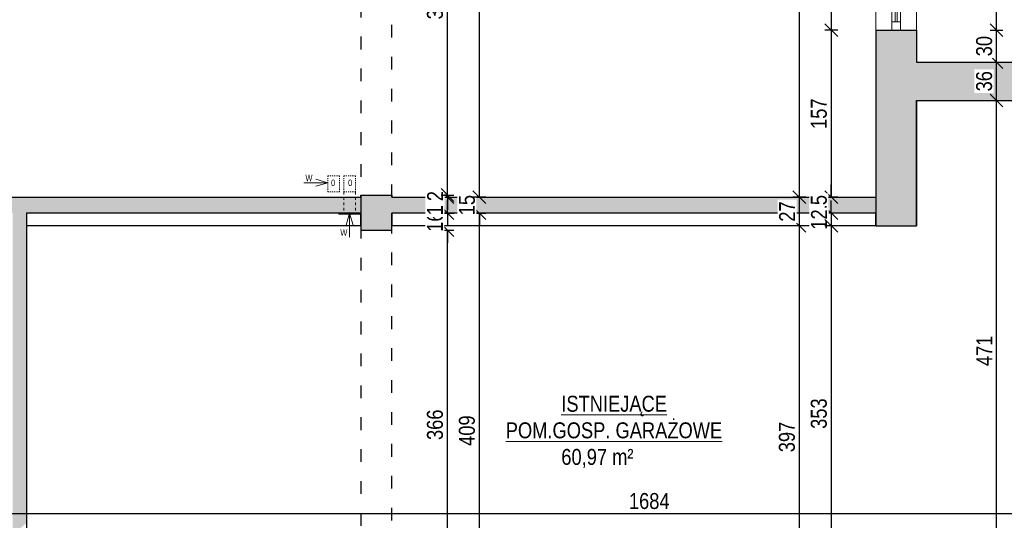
# Model space of a CAD drawing. Header units: millimetres. Extents: x 17147 to 52214, y -18116 to -4632.
# Tile 17 of 186: x 22202 to 23127, y -8790 to -8319. Entities that reach past the tile are written whole.
import ezdxf

# ---------------------------------------------------------------- set-up
doc = ezdxf.new("R2010")
doc.units = ezdxf.units.MM
doc.linetypes.add('3', pattern=[1, 0.5, -0.5])
doc.linetypes.add('ACAD_ISO03W100', pattern=[30, 12, -18])
doc.layers.get('Defpoints').update_dxf_attribs({"color": 6})
for name, color, linetype, lineweight in [('A-ciekie', 161, 'Continuous', 9), ('A-opis', 130, 'Continuous', 9), ('A-wymiar', 177, 'Continuous', 0), ('A_DRZWI-OKNA', 4, 'Continuous', 13), ('A_SCIANA_ISTN', 253, 'Continuous', 25)]:
    doc.layers.add(name, color=color, linetype=linetype, lineweight=lineweight)
doc.layers.add('A-izolacja', color=7, linetype='Continuous', lineweight=9, true_color=0x4775ff)
doc.layers.add('S_KRESKOWANIE_SC_ISTN', color=7, linetype='Continuous', lineweight=0, true_color=0x878787)
doc.styles.add('BIKWYM', font='BIKROMSW.SHX', dxfattribs={"width": 0.8})
doc.styles.add('wymiary', font='ARIALN.TTF')
doc.dimstyles.new('anka', dxfattribs={"dimtxt": 15, "dimasz": 12, "dimexe": 6, "dimexo": 0.0625, "dimgap": 4, "dimtad": 1, "dimdec": 0, "dimzin": 0, "dimdsep": 46, "dimtxsty": 'wymiary', "dimblk": 'OBLIQUE', "dimcen": 0.09, "dimclrt": 7, "dimadec": 0, "dimazin": 0, "dimtfac": 1, "dimtdec": 0, "dimtix": 1, "dimtofl": 0, "dimtmove": 0, "dimatfit": 3, "dimldrblk": 'OBLIQUE', "dimfxl": 6, "dimfxlon": 1, "dimtfill": 1, "dimtolj": 1, "dimtzin": 0, "dimarcsym": 0})

# ---------------------------------------------------------------- blocks, each defined once
blk = doc.blocks.new('*U21')
at = {"layer": 'A_DRZWI-OKNA'}
for points in [[(-38, 60), (0, 60), (0, 0), (-38, 0)], [(-23, 60), (-15, 60), (-15, 0), (-23, 0)]]:
    blk.add_lwpolyline(points, close=True, dxfattribs=at)
for points in [[(-15, 52), (-23, 52)], [(-20, 52), (-20, 8)], [(-18, 52), (-18, 8)], [(-15, 8), (-23, 8)]]:
    blk.add_lwpolyline(points, dxfattribs=at)
blk = doc.blocks.new('_OBLIQUE')
at = {"color": 0, "linetype": 'ByBlock'}
blk.add_line((-0.5, -0.5), (0.5, 0.5), dxfattribs=at)
blk = doc.blocks.new('*D801')
at = {"layer": 'A-wymiar', "color": 0, "lineweight": -2, "transparency": 16777216}
for p, q in [((22970.12, -8269.18), (22958.12, -8269.18)), ((22964.12, -8269.18), (22964.12, -8329.18)), ((22970.12, -8329.18), (22958.12, -8329.18))]:
    blk.add_line(p, q, dxfattribs=at)
at = {"layer": 'Defpoints', "color": 0, "transparency": 16777216}
for p in [(23006.08, -8269.18), (22964.12, -8329.18), (23006.08, -8329.18)]:
    blk.add_point(p, dxfattribs=at)
at = {"layer": 'A-wymiar', "color": 0, "lineweight": -2, "transparency": 16777216, "xscale": 12, "yscale": 12, "zscale": 12}
for p, rotation in [((22964.12, -8269.18), 90), ((22964.12, -8329.18), 270)]:
    blk.add_blockref('_OBLIQUE', p, dxfattribs=dict(at, rotation=rotation))
at = {"layer": 'A-wymiar', "color": 7, "transparency": 16777216, "insert": (22952.46, -8299.18), "char_height": 15, "attachment_point": 5, "rotation": 90, "style": 'wymiary', "bg_fill": 3, "box_fill_scale": 1.1, "bg_fill_color": 256, "bg_fill_true_color": 13158600, "bg_fill_transparency": 0}
blk.add_mtext('\\A1;60', dxfattribs=at)
blk = doc.blocks.new('*D802')
at = {"layer": 'A-wymiar', "color": 0, "lineweight": -2, "transparency": 16777216}
for p, q in [((22970.12, -8329.18), (22958.12, -8329.18)), ((22964.12, -8329.18), (22964.12, -8486.18)), ((22970.12, -8486.18), (22958.12, -8486.18))]:
    blk.add_line(p, q, dxfattribs=at)
at = {"layer": 'Defpoints', "color": 0, "transparency": 16777216}
for p in [(23006.08, -8329.18), (22964.12, -8486.18), (23006.08, -8486.18)]:
    blk.add_point(p, dxfattribs=at)
at = {"layer": 'A-wymiar', "color": 0, "lineweight": -2, "transparency": 16777216, "xscale": 12, "yscale": 12, "zscale": 12}
for p, rotation in [((22964.12, -8329.18), 90), ((22964.12, -8486.18), 270)]:
    blk.add_blockref('_OBLIQUE', p, dxfattribs=dict(at, rotation=rotation))
at = {"layer": 'A-wymiar', "color": 7, "transparency": 16777216, "insert": (22952.46, -8407.68), "char_height": 15, "attachment_point": 5, "rotation": 90, "style": 'wymiary', "bg_fill": 3, "box_fill_scale": 1.1, "bg_fill_color": 256, "bg_fill_true_color": 13158600, "bg_fill_transparency": 0}
blk.add_mtext('\\A1;157', dxfattribs=at)
blk = doc.blocks.new('*D803')
at = {"layer": 'A-wymiar', "color": 0, "lineweight": -2, "transparency": 16777216}
for p, q in [((22964.12, -8486.18), (22964.12, -8474.18)), ((22970.12, -8486.18), (22958.12, -8486.18)), ((22970.12, -8501.18), (22958.12, -8501.18)), ((22964.12, -8501.18), (22964.12, -8513.18))]:
    blk.add_line(p, q, dxfattribs=at)
at = {"layer": 'Defpoints', "color": 0, "transparency": 16777216}
for p in [(23006.08, -8486.18), (23006.08, -8501.18)]:
    blk.add_point(p, dxfattribs=at)
at = {"layer": 'A-wymiar', "color": 0, "lineweight": -2, "transparency": 16777216, "xscale": 12, "yscale": 12, "zscale": 12}
for p, rotation in [((22964.12, -8486.18), 270), ((22964.12, -8501.18), 90)]:
    blk.add_blockref('_OBLIQUE', p, dxfattribs=dict(at, rotation=rotation))
at = {"layer": 'A-wymiar', "color": 7, "transparency": 16777216, "insert": (22952.46, -8493.68), "char_height": 15, "attachment_point": 5, "rotation": 90, "style": 'wymiary', "bg_fill": 3, "box_fill_scale": 1.1, "bg_fill_color": 256, "bg_fill_true_color": 13158600, "bg_fill_transparency": 0}
blk.add_mtext('\\A1;15', dxfattribs=at)
at = {"layer": 'Defpoints', "color": 0, "transparency": 16777216}
blk.add_point((22964.12, -8501.18), dxfattribs=at)
blk = doc.blocks.new('*D804')
at = {"layer": 'A-wymiar', "color": 0, "lineweight": -2, "transparency": 16777216}
for p, q in [((22964.12, -8501.18), (22964.12, -8489.18)), ((22970.12, -8501.18), (22958.12, -8501.18)), ((22970.12, -8513.18), (22958.12, -8513.18)), ((22964.12, -8513.18), (22964.12, -8525.18))]:
    blk.add_line(p, q, dxfattribs=at)
at = {"layer": 'Defpoints', "color": 0, "transparency": 16777216}
for p in [(23006.08, -8501.18), (23006.08, -8513.18)]:
    blk.add_point(p, dxfattribs=at)
at = {"layer": 'A-wymiar', "color": 0, "lineweight": -2, "transparency": 16777216, "xscale": 12, "yscale": 12, "zscale": 12}
for p, rotation in [((22964.12, -8501.18), 270), ((22964.12, -8513.18), 90)]:
    blk.add_blockref('_OBLIQUE', p, dxfattribs=dict(at, rotation=rotation))
at = {"layer": 'A-wymiar', "color": 7, "transparency": 16777216, "insert": (22952.59, -8507.18), "char_height": 15, "attachment_point": 5, "rotation": 90, "style": 'wymiary', "bg_fill": 3, "box_fill_scale": 1.1, "bg_fill_color": 256, "bg_fill_true_color": 13158600, "bg_fill_transparency": 0}
blk.add_mtext('\\A1;12', dxfattribs=at)
at = {"layer": 'Defpoints', "color": 0, "transparency": 16777216}
blk.add_point((22964.12, -8513.18), dxfattribs=at)
blk = doc.blocks.new('*D805')
at = {"layer": 'A-wymiar', "color": 0, "lineweight": -2, "transparency": 16777216}
for p, q in [((22970.12, -8513.18), (22958.12, -8513.18)), ((22964.12, -8513.18), (22964.12, -8866.18)), ((22970.12, -8866.18), (22958.12, -8866.18))]:
    blk.add_line(p, q, dxfattribs=at)
at = {"layer": 'Defpoints', "color": 0, "transparency": 16777216}
for p in [(23006.08, -8513.18), (22964.12, -8866.18), (23006.08, -8866.18)]:
    blk.add_point(p, dxfattribs=at)
at = {"layer": 'A-wymiar', "color": 0, "lineweight": -2, "transparency": 16777216, "xscale": 12, "yscale": 12, "zscale": 12}
for p, rotation in [((22964.12, -8513.18), 90), ((22964.12, -8866.18), 270)]:
    blk.add_blockref('_OBLIQUE', p, dxfattribs=dict(at, rotation=rotation))
at = {"layer": 'A-wymiar', "color": 7, "transparency": 16777216, "insert": (22952.46, -8689.68), "char_height": 15, "attachment_point": 5, "rotation": 90, "style": 'wymiary', "bg_fill": 3, "box_fill_scale": 1.1, "bg_fill_color": 256, "bg_fill_true_color": 13158600, "bg_fill_transparency": 0}
blk.add_mtext('\\A1;353', dxfattribs=at)
blk = doc.blocks.new('*D822')
at = {"layer": 'A-wymiar', "color": 0, "lineweight": -2, "transparency": 16777216}
for p, q in [((22940.12, -8513.18), (22928.12, -8513.18)), ((22934.12, -8910.18), (22934.12, -8513.18)), ((22940.12, -8910.18), (22928.12, -8910.18))]:
    blk.add_line(p, q, dxfattribs=at)
at = {"layer": 'Defpoints', "color": 0, "transparency": 16777216}
for p in [(22934.12, -8513.18), (23044.08, -8513.18), (23006.08, -8910.18)]:
    blk.add_point(p, dxfattribs=at)
at = {"layer": 'A-wymiar', "color": 0, "lineweight": -2, "transparency": 16777216, "xscale": 12, "yscale": 12, "zscale": 12}
for p, rotation in [((22934.12, -8513.18), 90), ((22934.12, -8910.18), 270)]:
    blk.add_blockref('_OBLIQUE', p, dxfattribs=dict(at, rotation=rotation))
at = {"layer": 'A-wymiar', "color": 7, "transparency": 16777216, "insert": (22922.46, -8711.68), "char_height": 15, "attachment_point": 5, "rotation": 90, "style": 'wymiary', "bg_fill": 3, "box_fill_scale": 1.1, "bg_fill_color": 256, "bg_fill_true_color": 13158600, "bg_fill_transparency": 0}
blk.add_mtext('\\A1;397', dxfattribs=at)
blk = doc.blocks.new('*D823')
at = {"layer": 'A-wymiar', "color": 0, "lineweight": -2, "transparency": 16777216}
for p, q in [((22940.12, -8486.18), (22928.12, -8486.18)), ((22934.12, -8513.18), (22934.12, -8486.18)), ((22940.12, -8513.18), (22928.12, -8513.18))]:
    blk.add_line(p, q, dxfattribs=at)
at = {"layer": 'Defpoints', "color": 0, "transparency": 16777216}
for p in [(23006.08, -8486.18), (23044.08, -8513.18)]:
    blk.add_point(p, dxfattribs=at)
at = {"layer": 'A-wymiar', "color": 0, "lineweight": -2, "transparency": 16777216, "xscale": 12, "yscale": 12, "zscale": 12}
for p, rotation in [((22934.12, -8486.18), 90), ((22934.12, -8513.18), 270)]:
    blk.add_blockref('_OBLIQUE', p, dxfattribs=dict(at, rotation=rotation))
at = {"layer": 'A-wymiar', "color": 7, "transparency": 16777216, "insert": (22922.59, -8499.68), "char_height": 15, "attachment_point": 5, "rotation": 90, "style": 'wymiary', "bg_fill": 3, "box_fill_scale": 1.1, "bg_fill_color": 256, "bg_fill_true_color": 13158600, "bg_fill_transparency": 0}
blk.add_mtext('\\A1;27', dxfattribs=at)
at = {"layer": 'Defpoints', "color": 0, "transparency": 16777216}
blk.add_point((22934.12, -8486.18), dxfattribs=at)
blk = doc.blocks.new('*D742')
at = {"layer": 'A-wymiar', "color": 0, "lineweight": -2, "transparency": 16777216}
for p, q in [((22940.12, -8088.57), (22928.12, -8088.57)), ((22934.12, -8486.18), (22934.12, -8088.57)), ((22940.12, -8486.18), (22928.12, -8486.18))]:
    blk.add_line(p, q, dxfattribs=at)
at = {"layer": 'Defpoints', "color": 0, "transparency": 16777216}
for p in [(22934.12, -8088.57), (23006.08, -8088.57), (23006.08, -8486.18)]:
    blk.add_point(p, dxfattribs=at)
at = {"layer": 'A-wymiar', "color": 0, "lineweight": -2, "transparency": 16777216, "xscale": 12, "yscale": 12, "zscale": 12}
for p, rotation in [((22934.12, -8088.57), 90), ((22934.12, -8486.18), 270)]:
    blk.add_blockref('_OBLIQUE', p, dxfattribs=dict(at, rotation=rotation))
at = {"layer": 'A-wymiar', "color": 7, "transparency": 16777216, "insert": (22922.46, -8287.37), "char_height": 15, "attachment_point": 5, "rotation": 90, "style": 'wymiary', "bg_fill": 3, "box_fill_scale": 1.1, "bg_fill_color": 256, "bg_fill_true_color": 13158600, "bg_fill_transparency": 0}
blk.add_mtext('\\A1;398', dxfattribs=at)
blk = doc.blocks.new('*D833')
at = {"layer": 'A-wymiar', "color": 0, "lineweight": -2, "transparency": 16777216}
for p, q in [((22597.44, -8517.18), (22609.44, -8517.18)), ((22603.44, -8883.18), (22603.44, -8517.18)), ((22597.44, -8883.18), (22609.44, -8883.18))]:
    blk.add_line(p, q, dxfattribs=at)
at = {"layer": 'Defpoints', "color": 0, "transparency": 16777216}
for p in [(22551.08, -8517.18), (22603.44, -8517.18), (22551.08, -8883.18)]:
    blk.add_point(p, dxfattribs=at)
at = {"layer": 'A-wymiar', "color": 0, "lineweight": -2, "transparency": 16777216, "xscale": 12, "yscale": 12, "zscale": 12}
for p, rotation in [((22603.44, -8517.18), 90), ((22603.44, -8883.18), 270)]:
    blk.add_blockref('_OBLIQUE', p, dxfattribs=dict(at, rotation=rotation))
at = {"layer": 'A-wymiar', "color": 7, "transparency": 16777216, "insert": (22591.79, -8700.18), "char_height": 15, "attachment_point": 5, "rotation": 90, "style": 'wymiary', "bg_fill": 3, "box_fill_scale": 1.1, "bg_fill_color": 256, "bg_fill_true_color": 13158600, "bg_fill_transparency": 0}
blk.add_mtext('\\A1;366', dxfattribs=at)
blk = doc.blocks.new('*D834')
at = {"layer": 'A-wymiar', "color": 0, "lineweight": -2, "transparency": 16777216}
for p, q in [((22603.44, -8501.18), (22603.44, -8489.18)), ((22597.44, -8501.18), (22609.44, -8501.18)), ((22597.44, -8517.18), (22609.44, -8517.18)), ((22603.44, -8517.18), (22603.44, -8529.18))]:
    blk.add_line(p, q, dxfattribs=at)
at = {"layer": 'Defpoints', "color": 0, "transparency": 16777216}
for p in [(22551.08, -8501.18), (22551.08, -8517.18)]:
    blk.add_point(p, dxfattribs=at)
at = {"layer": 'A-wymiar', "color": 0, "lineweight": -2, "transparency": 16777216, "xscale": 12, "yscale": 12, "zscale": 12}
for p, rotation in [((22603.44, -8501.18), 270), ((22603.44, -8517.18), 90)]:
    blk.add_blockref('_OBLIQUE', p, dxfattribs=dict(at, rotation=rotation))
at = {"layer": 'A-wymiar', "color": 7, "transparency": 16777216, "insert": (22591.79, -8509.18), "char_height": 15, "attachment_point": 5, "rotation": 90, "style": 'wymiary', "bg_fill": 3, "box_fill_scale": 1.1, "bg_fill_color": 256, "bg_fill_true_color": 13158600, "bg_fill_transparency": 0}
blk.add_mtext('\\A1;16', dxfattribs=at)
at = {"layer": 'Defpoints', "color": 0, "transparency": 16777216}
blk.add_point((22603.44, -8501.18), dxfattribs=at)
blk = doc.blocks.new('*D835')
at = {"layer": 'A-wymiar', "color": 0, "lineweight": -2, "transparency": 16777216}
for p, q in [((22603.44, -8486.18), (22603.44, -8474.18)), ((22597.44, -8486.18), (22609.44, -8486.18)), ((22597.44, -8501.18), (22609.44, -8501.18)), ((22603.44, -8501.18), (22603.44, -8513.18))]:
    blk.add_line(p, q, dxfattribs=at)
at = {"layer": 'Defpoints', "color": 0, "transparency": 16777216}
for p in [(22551.08, -8486.18), (22551.08, -8501.18)]:
    blk.add_point(p, dxfattribs=at)
at = {"layer": 'A-wymiar', "color": 0, "lineweight": -2, "transparency": 16777216, "xscale": 12, "yscale": 12, "zscale": 12}
for p, rotation in [((22603.44, -8486.18), 270), ((22603.44, -8501.18), 90)]:
    blk.add_blockref('_OBLIQUE', p, dxfattribs=dict(at, rotation=rotation))
at = {"layer": 'A-wymiar', "color": 7, "transparency": 16777216, "insert": (22591.79, -8493.68), "char_height": 15, "attachment_point": 5, "rotation": 90, "style": 'wymiary', "bg_fill": 3, "box_fill_scale": 1.1, "bg_fill_color": 256, "bg_fill_true_color": 13158600, "bg_fill_transparency": 0}
blk.add_mtext('\\A1;15', dxfattribs=at)
at = {"layer": 'Defpoints', "color": 0, "transparency": 16777216}
blk.add_point((22603.44, -8486.18), dxfattribs=at)
blk = doc.blocks.new('*D836')
at = {"layer": 'A-wymiar', "color": 0, "lineweight": -2, "transparency": 16777216}
for p, q in [((22603.44, -8484.18), (22603.44, -8472.18)), ((22597.44, -8484.18), (22609.44, -8484.18)), ((22597.44, -8486.18), (22609.44, -8486.18)), ((22603.44, -8486.18), (22603.44, -8498.18))]:
    blk.add_line(p, q, dxfattribs=at)
at = {"layer": 'Defpoints', "color": 0, "transparency": 16777216}
for p in [(22551.08, -8484.18), (22551.08, -8486.18)]:
    blk.add_point(p, dxfattribs=at)
at = {"layer": 'A-wymiar', "color": 0, "lineweight": -2, "transparency": 16777216, "xscale": 12, "yscale": 12, "zscale": 12}
for p, rotation in [((22603.44, -8484.18), 270), ((22603.44, -8486.18), 90)]:
    blk.add_blockref('_OBLIQUE', p, dxfattribs=dict(at, rotation=rotation))
at = {"layer": 'A-wymiar', "color": 7, "transparency": 16777216, "insert": (22591.91, -8485.18), "char_height": 15, "attachment_point": 5, "rotation": 90, "style": 'wymiary', "bg_fill": 3, "box_fill_scale": 1.1, "bg_fill_color": 256, "bg_fill_true_color": 13158600, "bg_fill_transparency": 0}
blk.add_mtext('\\A1;2', dxfattribs=at)
at = {"layer": 'Defpoints', "color": 0, "transparency": 16777216}
blk.add_point((22603.44, -8484.18), dxfattribs=at)
blk = doc.blocks.new('*D837')
at = {"layer": 'A-wymiar', "color": 0, "lineweight": -2, "transparency": 16777216}
for p, q in [((22597.44, -8125.18), (22609.44, -8125.18)), ((22603.44, -8484.18), (22603.44, -8125.18)), ((22597.44, -8484.18), (22609.44, -8484.18))]:
    blk.add_line(p, q, dxfattribs=at)
at = {"layer": 'Defpoints', "color": 0, "transparency": 16777216}
for p in [(22551.08, -8125.18), (22603.44, -8125.18), (22551.08, -8484.18)]:
    blk.add_point(p, dxfattribs=at)
at = {"layer": 'A-wymiar', "color": 0, "lineweight": -2, "transparency": 16777216, "xscale": 12, "yscale": 12, "zscale": 12}
for p, rotation in [((22603.44, -8125.18), 90), ((22603.44, -8484.18), 270)]:
    blk.add_blockref('_OBLIQUE', p, dxfattribs=dict(at, rotation=rotation))
at = {"layer": 'A-wymiar', "color": 7, "transparency": 16777216, "insert": (22591.79, -8304.68), "char_height": 15, "attachment_point": 5, "rotation": 90, "style": 'wymiary', "bg_fill": 3, "box_fill_scale": 1.1, "bg_fill_color": 256, "bg_fill_true_color": 13158600, "bg_fill_transparency": 0}
blk.add_mtext('\\A1;359', dxfattribs=at)
blk = doc.blocks.new('*D747')
at = {"layer": 'A-wymiar', "color": 0, "lineweight": -2, "transparency": 16777216}
for p, q in [((22627.44, -8501.18), (22639.44, -8501.18)), ((22633.44, -8910.18), (22633.44, -8501.18)), ((22627.44, -8910.18), (22639.44, -8910.18))]:
    blk.add_line(p, q, dxfattribs=at)
at = {"layer": 'Defpoints', "color": 0, "transparency": 16777216}
for p in [(22551.08, -8501.18), (22633.44, -8501.18), (22551.08, -8910.18)]:
    blk.add_point(p, dxfattribs=at)
at = {"layer": 'A-wymiar', "color": 0, "lineweight": -2, "transparency": 16777216, "xscale": 12, "yscale": 12, "zscale": 12}
for p, rotation in [((22633.44, -8501.18), 90), ((22633.44, -8910.18), 270)]:
    blk.add_blockref('_OBLIQUE', p, dxfattribs=dict(at, rotation=rotation))
at = {"layer": 'A-wymiar', "color": 7, "transparency": 16777216, "insert": (22621.79, -8705.68), "char_height": 15, "attachment_point": 5, "rotation": 90, "style": 'wymiary', "bg_fill": 3, "box_fill_scale": 1.1, "bg_fill_color": 256, "bg_fill_true_color": 13158600, "bg_fill_transparency": 0}
blk.add_mtext('\\A1;409', dxfattribs=at)
blk = doc.blocks.new('*D748')
at = {"layer": 'A-wymiar', "color": 0, "lineweight": -2, "transparency": 16777216}
for p, q in [((22633.44, -8486.18), (22633.44, -8474.18)), ((22639.44, -8486.18), (22627.44, -8486.18)), ((22627.44, -8501.18), (22639.44, -8501.18)), ((22633.44, -8501.18), (22633.44, -8513.18))]:
    blk.add_line(p, q, dxfattribs=at)
at = {"layer": 'Defpoints', "color": 0, "transparency": 16777216}
for p in [(23006.08, -8486.18), (22551.08, -8501.18)]:
    blk.add_point(p, dxfattribs=at)
at = {"layer": 'A-wymiar', "color": 0, "lineweight": -2, "transparency": 16777216, "xscale": 12, "yscale": 12, "zscale": 12}
for p, rotation in [((22633.44, -8486.18), 270), ((22633.44, -8501.18), 90)]:
    blk.add_blockref('_OBLIQUE', p, dxfattribs=dict(at, rotation=rotation))
at = {"layer": 'A-wymiar', "color": 7, "transparency": 16777216, "insert": (22621.79, -8493.68), "char_height": 15, "attachment_point": 5, "rotation": 90, "style": 'wymiary', "bg_fill": 3, "box_fill_scale": 1.1, "bg_fill_color": 256, "bg_fill_true_color": 13158600, "bg_fill_transparency": 0}
blk.add_mtext('\\A1;15', dxfattribs=at)
at = {"layer": 'Defpoints', "color": 0, "transparency": 16777216}
blk.add_point((22633.44, -8486.18), dxfattribs=at)
blk = doc.blocks.new('*D749')
at = {"layer": 'A-wymiar', "color": 0, "lineweight": -2, "transparency": 16777216}
for p, q in [((22627.44, -8092.99), (22639.44, -8092.99)), ((22633.44, -8486.18), (22633.44, -8092.99)), ((22639.44, -8486.18), (22627.44, -8486.18))]:
    blk.add_line(p, q, dxfattribs=at)
at = {"layer": 'Defpoints', "color": 0, "transparency": 16777216}
for p in [(22551.08, -8092.99), (22633.44, -8092.99), (23006.08, -8486.18)]:
    blk.add_point(p, dxfattribs=at)
at = {"layer": 'A-wymiar', "color": 0, "lineweight": -2, "transparency": 16777216, "xscale": 12, "yscale": 12, "zscale": 12}
for p, rotation in [((22633.44, -8092.99), 90), ((22633.44, -8486.18), 270)]:
    blk.add_blockref('_OBLIQUE', p, dxfattribs=dict(at, rotation=rotation))
at = {"layer": 'A-wymiar', "color": 7, "transparency": 16777216, "insert": (22621.79, -8289.58), "char_height": 15, "attachment_point": 5, "rotation": 90, "style": 'wymiary', "bg_fill": 3, "box_fill_scale": 1.1, "bg_fill_color": 256, "bg_fill_true_color": 13158600, "bg_fill_transparency": 0}
blk.add_mtext('\\A1;393', dxfattribs=at)
blk = doc.blocks.new('*D757')
at = {"layer": 'A-wymiar', "color": 0, "lineweight": -2, "transparency": 16777216}
for p, q in [((21951.08, -8789.62), (21951.08, -8777.62)), ((23635.08, -8789.62), (23635.08, -8777.62)), ((21951.08, -8783.62), (23635.08, -8783.62))]:
    blk.add_line(p, q, dxfattribs=at)
at = {"layer": 'Defpoints', "color": 0, "transparency": 16777216}
for p in [(23635.08, -8783.62), (21951.08, -8813.62), (23635.08, -8813.62)]:
    blk.add_point(p, dxfattribs=at)
at = {"layer": 'A-wymiar', "color": 0, "lineweight": -2, "transparency": 16777216, "xscale": 12, "yscale": 12, "zscale": 12, "rotation": 180}
blk.add_blockref('_OBLIQUE', (21951.08, -8783.62), dxfattribs=at)
at = {"layer": 'A-wymiar', "color": 0, "lineweight": -2, "transparency": 16777216, "xscale": 12, "yscale": 12, "zscale": 12}
blk.add_blockref('_OBLIQUE', (23635.08, -8783.62), dxfattribs=at)
at = {"layer": 'A-wymiar', "color": 7, "transparency": 16777216, "insert": (22793.08, -8771.97), "char_height": 15, "attachment_point": 5, "style": 'wymiary', "bg_fill": 3, "box_fill_scale": 1.1, "bg_fill_color": 256, "bg_fill_true_color": 13158600, "bg_fill_transparency": 0}
blk.add_mtext('\\A1;1684', dxfattribs=at)
blk = doc.blocks.new('*D772')
at = {"layer": 'A-wymiar', "color": 0, "lineweight": -2, "transparency": 16777216}
for p, q in [((23113.42, -8395.18), (23125.42, -8395.18)), ((23119.42, -8866.18), (23119.42, -8395.18)), ((23113.42, -8866.18), (23125.42, -8866.18))]:
    blk.add_line(p, q, dxfattribs=at)
at = {"layer": 'Defpoints', "color": 0, "transparency": 16777216}
for p in [(23044.08, -8395.18), (23119.42, -8395.18), (23006.08, -8866.18)]:
    blk.add_point(p, dxfattribs=at)
at = {"layer": 'A-wymiar', "color": 0, "lineweight": -2, "transparency": 16777216, "xscale": 12, "yscale": 12, "zscale": 12}
for p, rotation in [((23119.42, -8395.18), 90), ((23119.42, -8866.18), 270)]:
    blk.add_blockref('_OBLIQUE', p, dxfattribs=dict(at, rotation=rotation))
at = {"layer": 'A-wymiar', "color": 7, "transparency": 16777216, "insert": (23107.89, -8630.68), "char_height": 15, "attachment_point": 5, "rotation": 90, "style": 'wymiary', "bg_fill": 3, "box_fill_scale": 1.1, "bg_fill_color": 256, "bg_fill_true_color": 13158600, "bg_fill_transparency": 0}
blk.add_mtext('\\A1;471', dxfattribs=at)
blk = doc.blocks.new('*D773')
at = {"layer": 'A-wymiar', "color": 0, "lineweight": -2, "transparency": 16777216}
for p, q in [((23113.42, -8359.18), (23125.42, -8359.18)), ((23119.42, -8395.18), (23119.42, -8359.18)), ((23113.42, -8395.18), (23125.42, -8395.18))]:
    blk.add_line(p, q, dxfattribs=at)
at = {"layer": 'Defpoints', "color": 0, "transparency": 16777216}
for p in [(23044.08, -8359.18), (23119.42, -8359.18), (23044.08, -8395.18)]:
    blk.add_point(p, dxfattribs=at)
at = {"layer": 'A-wymiar', "color": 0, "lineweight": -2, "transparency": 16777216, "xscale": 12, "yscale": 12, "zscale": 12}
for p, rotation in [((23119.42, -8359.18), 90), ((23119.42, -8395.18), 270)]:
    blk.add_blockref('_OBLIQUE', p, dxfattribs=dict(at, rotation=rotation))
at = {"layer": 'A-wymiar', "color": 7, "transparency": 16777216, "insert": (23107.76, -8377.18), "char_height": 15, "attachment_point": 5, "rotation": 90, "style": 'wymiary', "bg_fill": 3, "box_fill_scale": 1.1, "bg_fill_color": 256, "bg_fill_true_color": 13158600, "bg_fill_transparency": 0}
blk.add_mtext('\\A1;36', dxfattribs=at)
blk = doc.blocks.new('*D774')
at = {"layer": 'A-wymiar', "color": 0, "lineweight": -2, "transparency": 16777216}
for p, q in [((23113.42, -8329.18), (23125.42, -8329.18)), ((23119.42, -8359.18), (23119.42, -8329.18)), ((23113.42, -8359.18), (23125.42, -8359.18))]:
    blk.add_line(p, q, dxfattribs=at)
at = {"layer": 'Defpoints', "color": 0, "transparency": 16777216}
for p in [(23044.08, -8329.18), (23044.08, -8359.18)]:
    blk.add_point(p, dxfattribs=at)
at = {"layer": 'A-wymiar', "color": 0, "lineweight": -2, "transparency": 16777216, "xscale": 12, "yscale": 12, "zscale": 12}
for p, rotation in [((23119.42, -8329.18), 90), ((23119.42, -8359.18), 270)]:
    blk.add_blockref('_OBLIQUE', p, dxfattribs=dict(at, rotation=rotation))
at = {"layer": 'A-wymiar', "color": 7, "transparency": 16777216, "insert": (23107.76, -8344.18), "char_height": 15, "attachment_point": 5, "rotation": 90, "style": 'wymiary', "bg_fill": 3, "box_fill_scale": 1.1, "bg_fill_color": 256, "bg_fill_true_color": 13158600, "bg_fill_transparency": 0}
blk.add_mtext('\\A1;30', dxfattribs=at)
at = {"layer": 'Defpoints', "color": 0, "transparency": 16777216}
blk.add_point((23119.42, -8329.18), dxfattribs=at)
blk = doc.blocks.new('*D775')
at = {"layer": 'A-wymiar', "color": 0, "lineweight": -2, "transparency": 16777216}
for p, q in [((23113.42, -8269.18), (23125.42, -8269.18)), ((23119.42, -8329.18), (23119.42, -8269.18)), ((23113.42, -8329.18), (23125.42, -8329.18))]:
    blk.add_line(p, q, dxfattribs=at)
at = {"layer": 'Defpoints', "color": 0, "transparency": 16777216}
for p in [(23044.08, -8269.18), (23119.42, -8269.18), (23044.08, -8329.18)]:
    blk.add_point(p, dxfattribs=at)
at = {"layer": 'A-wymiar', "color": 0, "lineweight": -2, "transparency": 16777216, "xscale": 12, "yscale": 12, "zscale": 12}
for p, rotation in [((23119.42, -8269.18), 90), ((23119.42, -8329.18), 270)]:
    blk.add_blockref('_OBLIQUE', p, dxfattribs=dict(at, rotation=rotation))
at = {"layer": 'A-wymiar', "color": 7, "transparency": 16777216, "insert": (23107.76, -8299.18), "char_height": 15, "attachment_point": 5, "rotation": 90, "style": 'wymiary', "bg_fill": 3, "box_fill_scale": 1.1, "bg_fill_color": 256, "bg_fill_true_color": 13158600, "bg_fill_transparency": 0}
blk.add_mtext('\\A1;60', dxfattribs=at)
blk = doc.blocks.new('*D733')
at = {"layer": 'A-wymiar', "color": 0, "lineweight": -2, "transparency": 16777216}
for p, q in [((23143.42, -8043.13), (23155.42, -8043.13)), ((23149.42, -8359.18), (23149.42, -8043.13)), ((23155.42, -8359.18), (23143.42, -8359.18))]:
    blk.add_line(p, q, dxfattribs=at)
at = {"layer": 'Defpoints', "color": 0, "transparency": 16777216}
for p in [(23051.08, -8043.13), (23149.42, -8043.13), (23671.08, -8359.18)]:
    blk.add_point(p, dxfattribs=at)
at = {"layer": 'A-wymiar', "color": 0, "lineweight": -2, "transparency": 16777216, "xscale": 12, "yscale": 12, "zscale": 12}
for p, rotation in [((23149.42, -8043.13), 90), ((23149.42, -8359.18), 270)]:
    blk.add_blockref('_OBLIQUE', p, dxfattribs=dict(at, rotation=rotation))
at = {"layer": 'A-wymiar', "color": 7, "transparency": 16777216, "insert": (23137.76, -8201.16), "char_height": 15, "attachment_point": 5, "rotation": 90, "style": 'wymiary', "bg_fill": 3, "box_fill_scale": 1.1, "bg_fill_color": 256, "bg_fill_true_color": 13158600, "bg_fill_transparency": 0}
blk.add_mtext('\\A1;316', dxfattribs=at)

msp = doc.modelspace()

# ---------------------------------------------------------------- hatches: boundary and pattern name
at = {"layer": 'S_KRESKOWANIE_SC_ISTN', "transparency": 33554559}
h = msp.add_hatch(color=256, dxfattribs=at)
h.dxf.hatch_style = 1
h.paths.add_polyline_path([(23671.08, -8359.18), (23044.08, -8359.18), (23044.08, -8329.18), (23006.08, -8329.18), (23006.08, -8513.18), (23044.08, -8513.18), (23044.08, -8395.18), (23635.08, -8395.18), (23635.08, -8434.8), (23671.08, -8434.8)])
h = msp.add_hatch(color=256, dxfattribs=at)
h.dxf.hatch_style = 1
h.paths.add_polyline_path([(22522.08, -8486.18), (21951.08, -8486.18), (21951.08, -8501.18), (22522.08, -8501.18)])
h = msp.add_hatch(color=256, dxfattribs=at)
h.dxf.hatch_style = 1
h.paths.add_polyline_path([(22571.08, -8486.18), (22551.08, -8486.18), (22551.08, -8484.18), (22522.08, -8484.18), (22522.08, -8517.18), (22551.08, -8517.18), (22551.08, -8513.18), (22551.08, -8501.18), (22571.08, -8501.18)])
h = msp.add_hatch(color=256, dxfattribs=at)
h.dxf.hatch_style = 1
h.paths.add_polyline_path([(23006.08, -8486.18), (22571.08, -8486.18), (22571.08, -8501.18), (23006.08, -8501.18)])
h = msp.add_hatch(color=256, dxfattribs=at)
h.dxf.hatch_style = 1
h.paths.add_polyline_path([(22208.08, -8501.18), (22195.08, -8501.18), (22195.08, -8803.25), (22208.08, -8792.63)])

# ---------------------------------------------------------------- linework, layer by layer
at = {"layer": 'A-ciekie', "linetype": '3', "lineweight": 9, "ltscale": 5}
for points in [[(22506.08, -8481.18), (22506.08, -8501.18)], [(22517.08, -8481.18), (22517.08, -8501.18)]]:
    msp.add_lwpolyline(points, dxfattribs=at)
at = {"layer": 'A-ciekie', "lineweight": 9}
msp.add_lwpolyline([(22518.27, -8501.18), (22521.27, -8501.18), (22521.27, -8502.18), (22504.27, -8502.18), (22501.27, -8502.18), (22501.27, -8501.18)], dxfattribs=at)
msp.add_lwpolyline([(22521.27, -8501.18), (22521.27, -8502.18), (22501.27, -8502.18), (22501.27, -8501.18)], close=True, dxfattribs=at)
at = {"layer": 'A-opis', "lineweight": 9}
for points in [[(22491.08, -8472.68), (22468.58, -8472.68)], [(22491.08, -8472.68), (22479.83, -8469.4)], [(22491.08, -8472.68), (22479.83, -8475.96)], [(22511.58, -8501.18), (22508.29, -8512.43)], [(22511.58, -8501.18), (22511.58, -8523.68)], [(22511.58, -8501.18), (22514.86, -8512.43)]]:
    msp.add_lwpolyline(points, dxfattribs=at)
at = {"layer": 'A-opis', "linetype": '3', "lineweight": 9, "ltscale": 2}
for points in [[(22491.08, -8466.18), (22502.08, -8466.18), (22502.08, -8481.18), (22491.08, -8481.18)], [(22506.08, -8466.18), (22517.08, -8466.18), (22517.08, -8481.18), (22506.08, -8481.18)]]:
    msp.add_lwpolyline(points, close=True, dxfattribs=at)
at = {"layer": 'A_SCIANA_ISTN', "linetype": 'ACAD_ISO03W100'}
for points in [[(22522.08, -8125.18), (22522.08, -8486.18)], [(22551.08, -8486.18), (22551.08, -8125.18)], [(22522.08, -8513.18), (22522.08, -8910.18)], [(22551.08, -8910.18), (22551.08, -8513.18)]]:
    msp.add_lwpolyline(points, dxfattribs=at)
at = {"layer": 'A_SCIANA_ISTN'}
for points in [[(23006.08, -8329.18), (23006.08, -8513.18)], [(23006.08, -8329.18), (23044.08, -8329.18)], [(23044.08, -8329.18), (23044.08, -8359.18)], [(23044.08, -8359.18), (23671.08, -8359.18), (23671.08, -8434.8)], [(23006.08, -8513.18), (23044.08, -8513.18), (23044.08, -8395.18), (23635.08, -8395.18), (23635.08, -8434.8)], [(23044.08, -8395.18), (23044.08, -8513.18)], [(21951.08, -8486.18), (22522.08, -8486.18), (22522.08, -8484.18)], [(22522.08, -8484.18), (22551.08, -8484.18), (22551.08, -8486.18), (22571.08, -8486.18)], [(22522.08, -8484.18), (22522.08, -8517.18), (22551.08, -8517.18), (22551.08, -8513.18)], [(22571.08, -8486.18), (23006.08, -8486.18)], [(22522.08, -8501.18), (22208.08, -8501.18)], [(22208.08, -8501.18), (22208.08, -8910.18)], [(22571.08, -8501.18), (22551.08, -8501.18)], [(23006.08, -8513.18), (23006.08, -8501.18), (22571.08, -8501.18)], [(22522.08, -8513.18), (22208.08, -8513.18)], [(22571.08, -8513.18), (22551.08, -8513.18)], [(23006.08, -8513.18), (22571.08, -8513.18)]]:
    msp.add_lwpolyline(points, dxfattribs=at)
for points in [[(22522.08, -8513.18), (22522.08, -8513.18), (22522.08, -8501.18), (22522.08, -8501.18)], [(22551.08, -8513.18), (22551.08, -8513.18), (22551.08, -8501.18), (22551.08, -8501.18)]]:
    msp.add_lwpolyline(points, close=True, dxfattribs=at)

# ---------------------------------------------------------------- block references
at = {"layer": 'A_DRZWI-OKNA'}
msp.add_blockref('*U21', (23044.08, -8329.18), dxfattribs=at)

# ---------------------------------------------------------------- texts
at = {"layer": 'A-opis', "color": 156, "true_color": 0x0f468a, "char_height": 15, "attachment_point": 1, "style": 'wymiary'}
for s, insert in [('\\pi84.53;{\\LISTNIEJĄCE\\P\\pi82.719;POM. GOSP.\\P\\pi99.228;}40,82 m²', (22179.63, -8229.66)), ('\\pi84.53;{\\LISTNIEJĄCE\\P\\pi82.719;POM. GOSP.\\P\\pi104.25;}9,68 m²', (21925.64, -8654.38)), ('\\pi84.53;{\\LISTNIEJĄCE\\P\\pi32.321;POM.GOSP. GARAŻOWE\\P\\pi99.438;}60,97 m²', (22625.92, -8672.9))]:
    msp.add_mtext_dynamic_manual_height_columns(s, width=265.7918, gutter_width=12.5, heights=[0], dxfattribs=dict(at, insert=insert))
at = {"layer": 'A-opis', "lineweight": 9, "char_height": 6, "attachment_point": 5, "style": 'BIKWYM'}
for s, width, insert in [('W', 10.1211, (22473.34, -8468.14)), ('0', 12.7111, (22496.08, -8472.68)), ('0', 12.7111, (22512.08, -8472.68)), ('W', 10.1211, (22506.13, -8519.46))]:
    msp.add_mtext_dynamic_manual_height_columns(s, width=width, gutter_width=12.5, heights=[0], dxfattribs=dict(at, insert=insert))

# ---------------------------------------------------------------- next in the draw order: dimensions: what is measured, and where the dimension line sits
at = {"layer": 'A-wymiar'}
for base, p1, p2, picture, middle in [((22964.12, -8329.18), (23006.08, -8269.18), (23006.08, -8329.18), '*D801', (22952.46, -8299.18)), ((22603.44, -8517.18), (22551.08, -8883.18), (22551.08, -8517.18), '*D833', (22591.79, -8700.18))]:
    dim = msp.add_linear_dim(base=base, p1=p1, p2=p2, angle=90, dimstyle='anka', override={"dimtmove": 1}, dxfattribs=at)
    dim.commit()
    dim.dimension.update_dxf_attribs({"geometry": picture, "text_midpoint": middle})

# ---------------------------------------------------------------- next in the draw order: dimensions: what is measured, and where the dimension line sits
for base, p1, p2, picture, middle in [((22964.12, -8486.18), (23006.08, -8329.18), (23006.08, -8486.18), '*D802', (22952.46, -8407.68)), ((22603.44, -8501.18), (22551.08, -8517.18), (22551.08, -8501.18), '*D834', (22591.79, -8509.18))]:
    dim = msp.add_linear_dim(base=base, p1=p1, p2=p2, angle=90, dimstyle='anka', override={"dimtmove": 1}, dxfattribs=at)
    dim.commit()
    dim.dimension.update_dxf_attribs({"geometry": picture, "text_midpoint": middle})

# ---------------------------------------------------------------- next in the draw order: dimensions: what is measured, and where the dimension line sits
for base, p1, p2, picture, middle in [((22603.44, -8486.18), (22551.08, -8501.18), (22551.08, -8486.18), '*D835', (22591.79, -8493.68)), ((22964.12, -8501.18), (23006.08, -8486.18), (23006.08, -8501.18), '*D803', (22952.46, -8493.68))]:
    dim = msp.add_linear_dim(base=base, p1=p1, p2=p2, angle=90, dimstyle='anka', override={"dimtmove": 1}, dxfattribs=at)
    dim.commit()
    dim.dimension.update_dxf_attribs({"geometry": picture, "text_midpoint": middle})

# ---------------------------------------------------------------- next in the draw order: dimensions: what is measured, and where the dimension line sits
for base, p1, p2, picture, middle in [((22603.44, -8484.18), (22551.08, -8486.18), (22551.08, -8484.18), '*D836', (22591.91, -8485.18)), ((22964.12, -8513.18), (23006.08, -8501.18), (23006.08, -8513.18), '*D804', (22952.59, -8507.18))]:
    dim = msp.add_linear_dim(base=base, p1=p1, p2=p2, angle=90, dimstyle='anka', override={"dimtmove": 1}, dxfattribs=at)
    dim.commit()
    dim.dimension.update_dxf_attribs({"geometry": picture, "text_midpoint": middle})

# ---------------------------------------------------------------- next in the draw order: dimensions: what is measured, and where the dimension line sits
for base, p1, p2, picture, middle in [((22603.44, -8125.18), (22551.08, -8484.18), (22551.08, -8125.18), '*D837', (22591.79, -8304.68)), ((22633.44, -8501.18), (22551.08, -8910.18), (22551.08, -8501.18), '*D747', (22621.79, -8705.68)), ((22964.12, -8866.18), (23006.08, -8513.18), (23006.08, -8866.18), '*D805', (22952.46, -8689.68))]:
    dim = msp.add_linear_dim(base=base, p1=p1, p2=p2, angle=90, dimstyle='anka', override={"dimtmove": 1}, dxfattribs=at)
    dim.commit()
    dim.dimension.update_dxf_attribs({"geometry": picture, "text_midpoint": middle})

# ---------------------------------------------------------------- next in the draw order: dimensions: what is measured, and where the dimension line sits
dim = msp.add_linear_dim(base=(22934.12, -8513.18), p1=(23006.08, -8910.18), p2=(23044.08, -8513.18), angle=90, dimstyle='anka', override={"dimtmove": 1}, dxfattribs=at)
dim.commit()
dim.dimension.update_dxf_attribs({"geometry": '*D822', "text_midpoint": (22922.46, -8711.68)})

# ---------------------------------------------------------------- next in the draw order: dimensions: what is measured, and where the dimension line sits
dim = msp.add_linear_dim(base=(22934.12, -8486.18), p1=(23044.08, -8513.18), p2=(23006.08, -8486.18), angle=90, dimstyle='anka', override={"dimtmove": 1}, dxfattribs=at)
dim.commit()
dim.dimension.update_dxf_attribs({"geometry": '*D823', "text_midpoint": (22922.59, -8499.68)})
dim = msp.add_linear_dim(base=(23635.08, -8783.62), p1=(21951.08, -8813.62), p2=(23635.08, -8813.62), dimstyle='anka', dxfattribs=at)
dim.commit()
dim.dimension.update_dxf_attribs({"geometry": '*D757', "text_midpoint": (22793.08, -8771.97)})

# ---------------------------------------------------------------- next in the draw order: dimensions: what is measured, and where the dimension line sits
dim = msp.add_linear_dim(base=(22934.12, -8088.57), p1=(23006.08, -8486.18), p2=(23006.08, -8088.57), angle=90, dimstyle='anka', override={"dimtmove": 1}, dxfattribs=at)
dim.commit()
dim.dimension.update_dxf_attribs({"geometry": '*D742', "text_midpoint": (22922.46, -8287.37)})

# ---------------------------------------------------------------- next in the draw order: dimensions: what is measured, and where the dimension line sits
dim = msp.add_linear_dim(base=(22633.44, -8486.18), p1=(22551.08, -8501.18), p2=(23006.08, -8486.18), angle=90, dimstyle='anka', override={"dimtmove": 1}, dxfattribs=at)
dim.commit()
dim.dimension.update_dxf_attribs({"geometry": '*D748', "text_midpoint": (22621.79, -8493.68)})

# ---------------------------------------------------------------- next in the draw order: dimensions: what is measured, and where the dimension line sits
dim = msp.add_linear_dim(base=(22633.44, -8092.99), p1=(23006.08, -8486.18), p2=(22551.08, -8092.99), angle=90, dimstyle='anka', override={"dimtmove": 1}, dxfattribs=at)
dim.commit()
dim.dimension.update_dxf_attribs({"geometry": '*D749', "text_midpoint": (22621.79, -8289.58)})

# ---------------------------------------------------------------- next in the draw order: dimensions: what is measured, and where the dimension line sits
dim = msp.add_linear_dim(base=(23119.42, -8395.18), p1=(23006.08, -8866.18), p2=(23044.08, -8395.18), angle=90, dimstyle='anka', override={"dimtmove": 1}, dxfattribs=at)
dim.commit()
dim.dimension.update_dxf_attribs({"geometry": '*D772', "text_midpoint": (23107.89, -8630.68)})

# ---------------------------------------------------------------- next in the draw order: dimensions: what is measured, and where the dimension line sits
dim = msp.add_linear_dim(base=(23119.42, -8359.18), p1=(23044.08, -8395.18), p2=(23044.08, -8359.18), angle=90, dimstyle='anka', override={"dimtmove": 1}, dxfattribs=at)
dim.commit()
dim.dimension.update_dxf_attribs({"geometry": '*D773', "text_midpoint": (23107.76, -8377.18)})

# ---------------------------------------------------------------- next in the draw order: dimensions: what is measured, and where the dimension line sits
dim = msp.add_linear_dim(base=(23119.42, -8329.18), p1=(23044.08, -8359.18), p2=(23044.08, -8329.18), angle=90, dimstyle='anka', override={"dimtmove": 1}, dxfattribs=at)
dim.commit()
dim.dimension.update_dxf_attribs({"geometry": '*D774', "text_midpoint": (23107.76, -8344.18)})

# ---------------------------------------------------------------- next in the draw order: linework, layer by layer
at = {"layer": 'A-izolacja'}
msp.add_lwpolyline([(23044.08, -8359.18), (23044.08, -8352.18)], dxfattribs=at)

# ---------------------------------------------------------------- next in the draw order: dimensions: what is measured, and where the dimension line sits
at = {"layer": 'A-wymiar'}
dim = msp.add_linear_dim(base=(23119.42, -8269.18), p1=(23044.08, -8329.18), p2=(23044.08, -8269.18), angle=90, dimstyle='anka', override={"dimtmove": 1}, dxfattribs=at)
dim.commit()
dim.dimension.update_dxf_attribs({"geometry": '*D775', "text_midpoint": (23107.76, -8299.18)})

# ---------------------------------------------------------------- next in the draw order: dimensions: what is measured, and where the dimension line sits
dim = msp.add_linear_dim(base=(23149.42, -8043.13), p1=(23671.08, -8359.18), p2=(23051.08, -8043.13), angle=90, dimstyle='anka', override={"dimtmove": 1}, dxfattribs=at)
dim.commit()
dim.dimension.update_dxf_attribs({"geometry": '*D733', "text_midpoint": (23137.76, -8201.16)})

doc.saveas('drawing.dxf')
